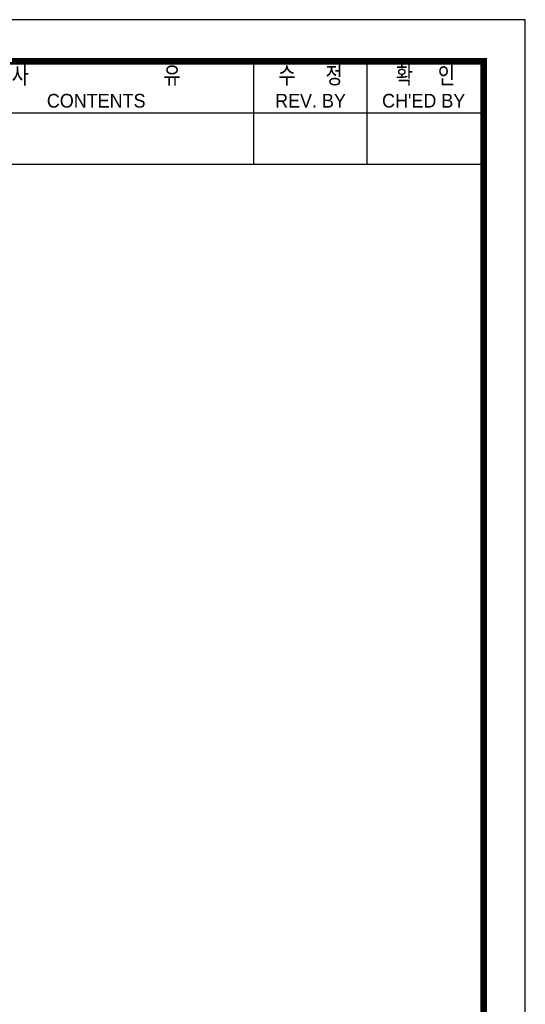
# Model space of a CAD drawing. Header units: millimetres. Extents: x 0 to 297, y 0 to 210.
# Tile 5 of 5: x 236 to 297, y 92 to 210. Entities that reach past the tile are written whole.
import ezdxf
from ezdxf.enums import TextEntityAlignment as Align

# ---------------------------------------------------------------- set-up
doc = ezdxf.new("R2010")
doc.units = ezdxf.units.MM
doc.header["$LTSCALE"] = 5
doc.layers.get('0').update_dxf_attribs({"linetype": 'CONTINUOUS'})
doc.layers.add('D', color=7, linetype='CONTINUOUS')
doc.styles.get("Standard").update_dxf_attribs({"font": 'Gulim.ttf', "width": 0.8, "height": 3})

msp = doc.modelspace()

# ---------------------------------------------------------------- linework, layer by layer
for p, q in [((264.3976, 192.6407), (264.3976, 205)), ((277.9928, 192.6407), (277.9928, 205)), ((192.7139, 198.8204), (291.588, 198.8204)), ((192.7139, 192.6407), (291.588, 192.6407))]:
    msp.add_line(p, q)
msp.add_lwpolyline([(297, 210), (0, 210), (0, 0), (297, 0)], close=True)
msp.add_lwpolyline([(292, 205, 0.8, 0.8, 0), (5, 205, 0.8, 0.8, 0), (5, 5, 0.8, 0.8, 0), (292, 5, 0.8, 0.8, 0)], format="xyseb", close=True)

# ---------------------------------------------------------------- texts
at = {"layer": 'D', "width": 0.8}
for s, height, p in [('사                           유', 2.059877, (245.4468, 203.3521)), ('수      정', 2.05988, (271.1952, 203.3521)), ('확     인', 2.05988, (284.9964, 203.3521))]:
    msp.add_text(s, height=height, dxfattribs=at).set_placement(p, align=Align.MIDDLE)
at = {"layer": 'D'}
for s, p in [('CONTENTS', (245.4468, 200.2623)), ('REV. BY', (271.1952, 200.2623)), ("CH'ED BY", (284.7904, 200.2623))]:
    msp.add_text(s, height=1.6479, dxfattribs=at).set_placement(p, align=Align.MIDDLE)

doc.saveas('drawing.dxf')
